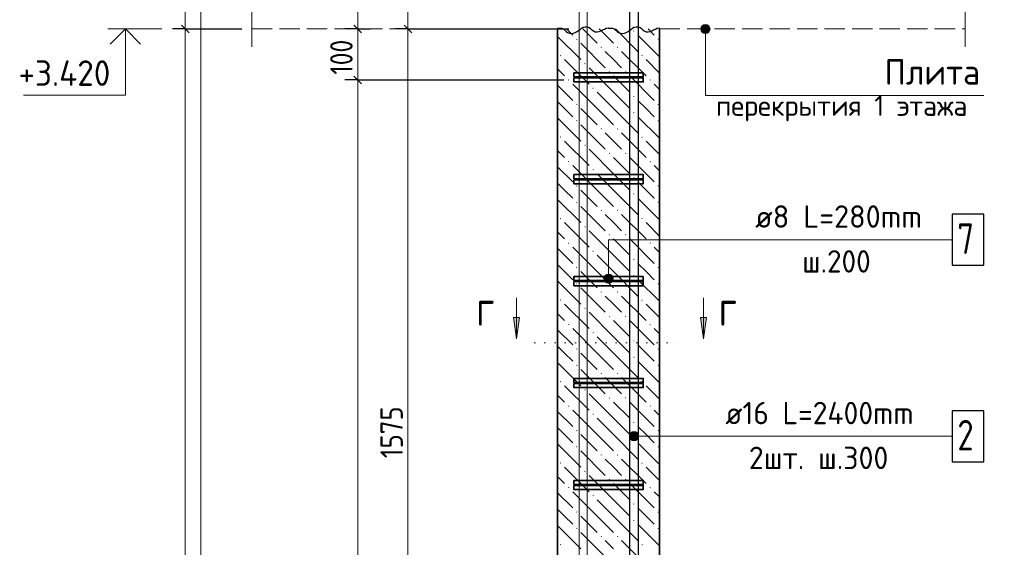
# Model space of a CAD drawing. Header units: millimetres. Extents: x 0 to 42000, y 0 to 29700.
# Tile 10 of 30: x 13247 to 22909, y 18945 to 24122. Entities that reach past the tile are written whole.
import ezdxf

# ---------------------------------------------------------------- set-up
doc = ezdxf.new("R2010")
doc.units = ezdxf.units.MM
doc.linetypes.add('______2', pattern=[270, 200, -70])
doc.linetypes.add('______9', pattern=[100, 0, -100])
for name, color, linetype, lineweight in [('S1 Продольная арматура', 52, 'Continuous', 25), ('S2 ДОП Продольная арматура', 52, 'Continuous', 25), ('Standard', 7, 'Continuous', 25), ('ЖБ Перекрытие верхний уровень', 7, 'Continuous', 18), ('Затяжка', 52, 'Continuous', 25), ('Позиционная метка диаметр_ шаг', 7, 'Continuous', 13), ('Позиционная метка линия выноска', 7, 'Continuous', 13), ('Примечания', 7, 'Continuous', 13), ('Узлы символ', 7, 'Continuous', 25), ('Хомут', 52, 'Continuous', 25)]:
    doc.layers.add(name, color=color, linetype=linetype, lineweight=lineweight)
doc.layers.add('ЖБ Пилон', color=7, linetype='______2', lineweight=13, true_color=0xa0a0a0)
doc.styles.add('ISOCPEUR', font='txt')

msp = doc.modelspace()

# ---------------------------------------------------------------- hatches: boundary and pattern name
at = {"layer": 'ЖБ Пилон', "linetype": 'Continuous', "lineweight": 18, "transparency": 33554687}
for points in [[(19267.5, 24010.8), (19274, 24017.3), (19280.5, 24010.8), (19274, 24004.3)], [(18707.5, 23930.8), (18714, 23937.3), (18720.5, 23930.8), (18714, 23924.3)], [(19507.5, 23930.8), (19514, 23937.3), (19520.5, 23930.8), (19514, 23924.3)], [(18547.5, 23770.8), (18554, 23777.3), (18560.5, 23770.8), (18554, 23764.3)], [(18947.5, 23850.8), (18954, 23857.3), (18960.5, 23850.8), (18954, 23844.3)], [(19107.5, 23850.8), (19114, 23857.3), (19120.5, 23850.8), (19114, 23844.3)], [(19347.5, 23770.8), (19354, 23777.3), (19360.5, 23770.8), (19354, 23764.3)], [(18787.5, 23690.8), (18794, 23697.3), (18800.5, 23690.8), (18794, 23684.3)], [(19027.5, 23610.8), (19034, 23617.3), (19040.5, 23610.8), (19034, 23604.3)], [(19187.5, 23610.8), (19194, 23617.3), (19200.5, 23610.8), (19194, 23604.3)], [(18627.5, 23530.8), (18634, 23537.3), (18640.5, 23530.8), (18634, 23524.3)], [(19427.5, 23530.8), (19434, 23537.3), (19440.5, 23530.8), (19434, 23524.3)], [(18867.5, 23450.8), (18874, 23457.3), (18880.5, 23450.8), (18874, 23444.3)], [(18707.5, 23290.8), (18714, 23297.3), (18720.5, 23290.8), (18714, 23284.3)], [(19267.5, 23370.8), (19274, 23377.3), (19280.5, 23370.8), (19274, 23364.3)], [(19507.5, 23290.8), (19514, 23297.3), (19520.5, 23290.8), (19514, 23284.3)], [(19267.5, 23210.8), (19274, 23217.3), (19280.5, 23210.8), (19274, 23204.3)], [(18707.5, 23130.8), (18714, 23137.3), (18720.5, 23130.8), (18714, 23124.3)], [(19507.5, 23130.8), (19514, 23137.3), (19520.5, 23130.8), (19514, 23124.3)], [(18947.5, 23050.8), (18954, 23057.3), (18960.5, 23050.8), (18954, 23044.3)], [(19107.5, 23050.8), (19114, 23057.3), (19120.5, 23050.8), (19114, 23044.3)], [(18547.5, 22970.8), (18554, 22977.3), (18560.5, 22970.8), (18554, 22964.3)], [(19347.5, 22970.8), (19354, 22977.3), (19360.5, 22970.8), (19354, 22964.3)], [(18787.5, 22890.8), (18794, 22897.3), (18800.5, 22890.8), (18794, 22884.3)], [(19027.5, 22810.8), (19034, 22817.3), (19040.5, 22810.8), (19034, 22804.3)], [(19187.5, 22810.8), (19194, 22817.3), (19200.5, 22810.8), (19194, 22804.3)], [(18627.5, 22730.8), (18634, 22737.3), (18640.5, 22730.8), (18634, 22724.3)], [(19427.5, 22730.8), (19434, 22737.3), (19440.5, 22730.8), (19434, 22724.3)], [(18867.5, 22650.8), (18874, 22657.3), (18880.5, 22650.8), (18874, 22644.3)], [(19267.5, 22570.8), (19274, 22577.3), (19280.5, 22570.8), (19274, 22564.3)], [(18707.5, 22490.8), (18714, 22497.3), (18720.5, 22490.8), (18714, 22484.3)], [(19507.5, 22490.8), (19514, 22497.3), (19520.5, 22490.8), (19514, 22484.3)], [(18707.5, 22330.8), (18714, 22337.3), (18720.5, 22330.8), (18714, 22324.3)], [(19267.5, 22410.8), (19274, 22417.3), (19280.5, 22410.8), (19274, 22404.3)], [(19507.5, 22330.8), (19514, 22337.3), (19520.5, 22330.8), (19514, 22324.3)], [(18947.5, 22250.8), (18954, 22257.3), (18960.5, 22250.8), (18954, 22244.3)], [(19107.5, 22250.8), (19114, 22257.3), (19120.5, 22250.8), (19114, 22244.3)], [(18547.5, 22170.8), (18554, 22177.3), (18560.5, 22170.8), (18554, 22164.3)], [(19347.5, 22170.8), (19354, 22177.3), (19360.5, 22170.8), (19354, 22164.3)], [(18787.5, 22090.8), (18794, 22097.3), (18800.5, 22090.8), (18794, 22084.3)], [(18627.5, 21930.8), (18634, 21937.3), (18640.5, 21930.8), (18634, 21924.3)], [(19027.5, 22010.8), (19034, 22017.3), (19040.5, 22010.8), (19034, 22004.3)], [(19187.5, 22010.8), (19194, 22017.3), (19200.5, 22010.8), (19194, 22004.3)], [(19427.5, 21930.8), (19434, 21937.3), (19440.5, 21930.8), (19434, 21924.3)], [(18867.5, 21850.8), (18874, 21857.3), (18880.5, 21850.8), (18874, 21844.3)], [(19267.5, 21770.8), (19274, 21777.3), (19280.5, 21770.8), (19274, 21764.3)], [(18707.5, 21690.8), (18714, 21697.3), (18720.5, 21690.8), (18714, 21684.3)], [(19507.5, 21690.8), (19514, 21697.3), (19520.5, 21690.8), (19514, 21684.3)], [(19267.5, 21610.8), (19274, 21617.3), (19280.5, 21610.8), (19274, 21604.3)], [(18707.5, 21530.8), (18714, 21537.3), (18720.5, 21530.8), (18714, 21524.3)], [(18947.5, 21450.8), (18954, 21457.3), (18960.5, 21450.8), (18954, 21444.3)], [(19107.5, 21450.8), (19114, 21457.3), (19120.5, 21450.8), (19114, 21444.3)], [(19507.5, 21530.8), (19514, 21537.3), (19520.5, 21530.8), (19514, 21524.3)], [(18547.5, 21370.8), (18554, 21377.3), (18560.5, 21370.8), (18554, 21364.3)], [(19347.5, 21370.8), (19354, 21377.3), (19360.5, 21370.8), (19354, 21364.3)], [(18787.5, 21290.8), (18794, 21297.3), (18800.5, 21290.8), (18794, 21284.3)], [(19027.5, 21210.8), (19034, 21217.3), (19040.5, 21210.8), (19034, 21204.3)], [(19187.5, 21210.8), (19194, 21217.3), (19200.5, 21210.8), (19194, 21204.3)], [(18627.5, 21130.8), (18634, 21137.3), (18640.5, 21130.8), (18634, 21124.3)], [(19427.5, 21130.8), (19434, 21137.3), (19440.5, 21130.8), (19434, 21124.3)], [(18867.5, 21050.8), (18874, 21057.3), (18880.5, 21050.8), (18874, 21044.3)], [(19267.5, 20970.8), (19274, 20977.3), (19280.5, 20970.8), (19274, 20964.3)], [(18707.5, 20890.8), (18714, 20897.3), (18720.5, 20890.8), (18714, 20884.3)], [(19507.5, 20890.8), (19514, 20897.3), (19520.5, 20890.8), (19514, 20884.3)], [(19267.5, 20810.8), (19274, 20817.3), (19280.5, 20810.8), (19274, 20804.3)], [(18707.5, 20730.8), (18714, 20737.3), (18720.5, 20730.8), (18714, 20724.3)], [(19507.5, 20730.8), (19514, 20737.3), (19520.5, 20730.8), (19514, 20724.3)], [(18947.5, 20650.8), (18954, 20657.3), (18960.5, 20650.8), (18954, 20644.3)], [(19107.5, 20650.8), (19114, 20657.3), (19120.5, 20650.8), (19114, 20644.3)], [(18547.5, 20570.8), (18554, 20577.3), (18560.5, 20570.8), (18554, 20564.3)], [(18787.5, 20490.8), (18794, 20497.3), (18800.5, 20490.8), (18794, 20484.3)], [(19347.5, 20570.8), (19354, 20577.3), (19360.5, 20570.8), (19354, 20564.3)], [(19027.5, 20410.8), (19034, 20417.3), (19040.5, 20410.8), (19034, 20404.3)], [(19187.5, 20410.8), (19194, 20417.3), (19200.5, 20410.8), (19194, 20404.3)], [(18627.5, 20330.8), (18634, 20337.3), (18640.5, 20330.8), (18634, 20324.3)], [(19427.5, 20330.8), (19434, 20337.3), (19440.5, 20330.8), (19434, 20324.3)], [(18867.5, 20250.8), (18874, 20257.3), (18880.5, 20250.8), (18874, 20244.3)], [(19267.5, 20170.8), (19274, 20177.3), (19280.5, 20170.8), (19274, 20164.3)], [(18707.5, 20090.8), (18714, 20097.3), (18720.5, 20090.8), (18714, 20084.3)], [(19267.5, 20010.8), (19274, 20017.3), (19280.5, 20010.8), (19274, 20004.3)], [(19507.5, 20090.8), (19514, 20097.3), (19520.5, 20090.8), (19514, 20084.3)], [(18707.5, 19930.8), (18714, 19937.3), (18720.5, 19930.8), (18714, 19924.3)], [(19507.5, 19930.8), (19514, 19937.3), (19520.5, 19930.8), (19514, 19924.3)], [(18947.5, 19850.8), (18954, 19857.3), (18960.5, 19850.8), (18954, 19844.3)], [(19107.5, 19850.8), (19114, 19857.3), (19120.5, 19850.8), (19114, 19844.3)], [(18547.5, 19770.8), (18554, 19777.3), (18560.5, 19770.8), (18554, 19764.3)], [(19347.5, 19770.8), (19354, 19777.3), (19360.5, 19770.8), (19354, 19764.3)], [(18787.5, 19690.8), (18794, 19697.3), (18800.5, 19690.8), (18794, 19684.3)], [(19027.5, 19610.8), (19034, 19617.3), (19040.5, 19610.8), (19034, 19604.3)], [(19187.5, 19610.8), (19194, 19617.3), (19200.5, 19610.8), (19194, 19604.3)], [(18627.5, 19530.8), (18634, 19537.3), (18640.5, 19530.8), (18634, 19524.3)], [(19427.5, 19530.8), (19434, 19537.3), (19440.5, 19530.8), (19434, 19524.3)], [(18867.5, 19450.8), (18874, 19457.3), (18880.5, 19450.8), (18874, 19444.3)], [(19267.5, 19370.8), (19274, 19377.3), (19280.5, 19370.8), (19274, 19364.3)], [(18707.5, 19290.8), (18714, 19297.3), (18720.5, 19290.8), (18714, 19284.3)], [(19507.5, 19290.8), (19514, 19297.3), (19520.5, 19290.8), (19514, 19284.3)], [(18707.5, 19130.8), (18714, 19137.3), (18720.5, 19130.8), (18714, 19124.3)], [(19267.5, 19210.8), (19274, 19217.3), (19280.5, 19210.8), (19274, 19204.3)], [(19507.5, 19130.8), (19514, 19137.3), (19520.5, 19130.8), (19514, 19124.3)], [(18947.5, 19050.8), (18954, 19057.3), (18960.5, 19050.8), (18954, 19044.3)], [(19107.5, 19050.8), (19114, 19057.3), (19120.5, 19050.8), (19114, 19044.3)], [(18547.5, 18970.8), (18554, 18977.3), (18560.5, 18970.8), (18554, 18964.3)], [(19347.5, 18970.8), (19354, 18977.3), (19360.5, 18970.8), (19354, 18964.3)]]:
    msp.add_hatch(color=7, dxfattribs=at).paths.add_polyline_path(points, flags=16)
at = {"layer": 'Позиционная метка линия выноска', "linetype": 'Continuous', "lineweight": 13, "transparency": 33554687}
for points in [[(19998.9, 24070.5), (19953.9, 24070.5), (19937.7, 24054.3)], [(19998.9, 24070.5), (19937.7, 24054.3), (20015.1, 24054.3)], [(19953.9, 24070.5), (19998.9, 24070.5), (19976.4, 24076.8)], [(20015.1, 24054.3), (19937.7, 24054.3), (19931.4, 24031.8)], [(20015.1, 24054.3), (19931.4, 24031.8), (20021.4, 24031.8)], [(20021.4, 24031.8), (19931.4, 24031.8), (19937.7, 24009.3)], [(20021.4, 24031.8), (19937.7, 24009.3), (20015.1, 24009.3)], [(20015.1, 24009.3), (19937.7, 24009.3), (19953.9, 23993.1)], [(20015.1, 24009.3), (19953.9, 23993.1), (19998.9, 23993.1)], [(19998.9, 23993.1), (19953.9, 23993.1), (19976.4, 23986.8)], [(19064.4, 21604.3), (18987, 21604.3), (18980.7, 21581.8)], [(19064.4, 21604.3), (18980.7, 21581.8), (19070.7, 21581.8)], [(19070.7, 21581.8), (18980.7, 21581.8), (18987, 21559.3)], [(19048.2, 21620.5), (19003.2, 21620.5), (18987, 21604.3)], [(19048.2, 21620.5), (18987, 21604.3), (19064.4, 21604.3)], [(19070.7, 21581.8), (18987, 21559.3), (19064.4, 21559.3)], [(19064.4, 21559.3), (18987, 21559.3), (19003.2, 21543.1)], [(19003.2, 21620.5), (19048.2, 21620.5), (19025.7, 21626.8)], [(19064.4, 21559.3), (19003.2, 21543.1), (19048.2, 21543.1)], [(19048.2, 21543.1), (19003.2, 21543.1), (19025.7, 21536.8)], [(19237, 20012.7), (19237, 20057.7), (19230.7, 20035.2)], [(19253.2, 19996.5), (19253.2, 20073.9), (19237, 20057.7)], [(19253.2, 19996.5), (19237, 20057.7), (19237, 20012.7)], [(19275.7, 19990.2), (19275.7, 20080.2), (19253.2, 20073.9)], [(19275.7, 19990.2), (19253.2, 20073.9), (19253.2, 19996.5)], [(19298.2, 19996.5), (19298.2, 20073.9), (19275.7, 20080.2)], [(19298.2, 19996.5), (19275.7, 20080.2), (19275.7, 19990.2)], [(19314.4, 20012.7), (19314.4, 20057.7), (19298.2, 20073.9)], [(19314.4, 20012.7), (19298.2, 20073.9), (19298.2, 19996.5)], [(19314.4, 20057.7), (19314.4, 20012.7), (19320.7, 20035.2)]]:
    msp.add_hatch(color=7, dxfattribs=at).paths.add_polyline_path(points)
at = {"layer": 'Узлы символ', "linetype": 'Continuous', "lineweight": 13, "transparency": 33554687}
for points in [[(18152.3, 21201.6), (18122.3, 20991.6), (18092.3, 21201.6)], [(19986.5, 21201.6), (19956.5, 20991.6), (19926.6, 21201.6)]]:
    msp.add_hatch(color=7, dxfattribs=at).paths.add_polyline_path(points, flags=16)

# ---------------------------------------------------------------- linework, layer by layer
at = {"layer": 'S1 Продольная арматура', "color": 7, "linetype": 'Continuous', "lineweight": 18, "transparency": 33554687}
for points in [[(19235.7, 6131.8), (19235.7, 24456.8), (19230.5, 24494.4), (19217.9, 24532.5), (19198.4, 24567.4), (19174.7, 24595.7), (19146.3, 24619.5), (19111.4, 24639), (19073.3, 24651.5), (19035.7, 24656.8), (15735.7, 24656.8), (15735.7, 24736.8), (19041.3, 24736.8), (19091.5, 24729.8), (19143.8, 24712.6), (19191.9, 24685.6), (19231.5, 24652.5), (19264.5, 24612.9), (19291.5, 24564.8), (19308.7, 24512.6), (19315.7, 24462.4), (19315.7, 6131.8), (19235.7, 6131.8)], [(19235.7, 6131.8), (19235.7, 24456.8), (19230.5, 24494.4), (19217.9, 24532.5), (19198.4, 24567.4), (19174.7, 24595.7), (19146.3, 24619.5), (19111.4, 24639), (19073.3, 24651.5), (19035.7, 24656.8), (15735.7, 24656.8), (15735.7, 24736.8), (19041.3, 24736.8), (19091.5, 24729.8), (19143.8, 24712.6), (19191.9, 24685.6), (19231.5, 24652.5), (19264.5, 24612.9), (19291.5, 24564.8), (19308.7, 24512.6), (19315.7, 24462.4), (19315.7, 6131.8), (19235.7, 6131.8)], [(19235.7, 6131.8), (19235.7, 24456.8), (19230.5, 24494.4), (19217.9, 24532.5), (19198.4, 24567.4), (19174.7, 24595.7), (19146.3, 24619.5), (19111.4, 24639), (19073.3, 24651.5), (19035.7, 24656.8), (15735.7, 24656.8), (15735.7, 24736.8), (19041.3, 24736.8), (19091.5, 24729.8), (19143.8, 24712.6), (19191.9, 24685.6), (19231.5, 24652.5), (19264.5, 24612.9), (19291.5, 24564.8), (19308.7, 24512.6), (19315.7, 24462.4), (19315.7, 6131.8), (19235.7, 6131.8)], [(19235.7, 6131.8), (19235.7, 24456.8), (19230.5, 24494.4), (19217.9, 24532.5), (19198.4, 24567.4), (19174.7, 24595.7), (19146.3, 24619.5), (19111.4, 24639), (19073.3, 24651.5), (19035.7, 24656.8), (15735.7, 24656.8), (15735.7, 24736.8), (19041.3, 24736.8), (19091.5, 24729.8), (19143.8, 24712.6), (19191.9, 24685.6), (19231.5, 24652.5), (19264.5, 24612.9), (19291.5, 24564.8), (19308.7, 24512.6), (19315.7, 24462.4), (19315.7, 6131.8), (19235.7, 6131.8)], [(19235.7, 6131.8), (19235.7, 24456.8), (19230.5, 24494.4), (19217.9, 24532.5), (19198.4, 24567.4), (19174.7, 24595.7), (19146.3, 24619.5), (19111.4, 24639), (19073.3, 24651.5), (19035.7, 24656.8), (15735.7, 24656.8), (15735.7, 24736.8), (19041.3, 24736.8), (19091.5, 24729.8), (19143.8, 24712.6), (19191.9, 24685.6), (19231.5, 24652.5), (19264.5, 24612.9), (19291.5, 24564.8), (19308.7, 24512.6), (19315.7, 24462.4), (19315.7, 6131.8), (19235.7, 6131.8)], [(19235.7, 6131.8), (19235.7, 24456.8), (19230.5, 24494.4), (19217.9, 24532.5), (19198.4, 24567.4), (19174.7, 24595.7), (19146.3, 24619.5), (19111.4, 24639), (19073.3, 24651.5), (19035.7, 24656.8), (15735.7, 24656.8), (15735.7, 24736.8), (19041.3, 24736.8), (19091.5, 24729.8), (19143.8, 24712.6), (19191.9, 24685.6), (19231.5, 24652.5), (19264.5, 24612.9), (19291.5, 24564.8), (19308.7, 24512.6), (19315.7, 24462.4), (19315.7, 6131.8), (19235.7, 6131.8)], [(18735.7, 6131.8), (18735.7, 24462.4), (18742.7, 24512.6), (18759.9, 24564.8), (18786.9, 24612.9), (18819.9, 24652.5), (18859.5, 24685.6), (18907.6, 24712.6), (18959.9, 24729.8), (19010.1, 24736.8), (22315.7, 24736.8), (22315.7, 24656.8), (19015.7, 24656.8), (18978.1, 24651.5), (18940, 24639), (18905.1, 24619.5), (18876.7, 24595.7), (18853, 24567.4), (18833.5, 24532.5), (18820.9, 24494.4), (18815.7, 24456.8), (18815.7, 6131.8), (18735.7, 6131.8)], [(18735.7, 6131.8), (18735.7, 24462.4), (18742.7, 24512.6), (18759.9, 24564.8), (18786.9, 24612.9), (18819.9, 24652.5), (18859.5, 24685.6), (18907.6, 24712.6), (18959.9, 24729.8), (19010.1, 24736.8), (22315.7, 24736.8), (22315.7, 24656.8), (19015.7, 24656.8), (18978.1, 24651.5), (18940, 24639), (18905.1, 24619.5), (18876.7, 24595.7), (18853, 24567.4), (18833.5, 24532.5), (18820.9, 24494.4), (18815.7, 24456.8), (18815.7, 6131.8), (18735.7, 6131.8)], [(18735.7, 6131.8), (18735.7, 24462.4), (18742.7, 24512.6), (18759.9, 24564.8), (18786.9, 24612.9), (18819.9, 24652.5), (18859.5, 24685.6), (18907.6, 24712.6), (18959.9, 24729.8), (19010.1, 24736.8), (22315.7, 24736.8), (22315.7, 24656.8), (19015.7, 24656.8), (18978.1, 24651.5), (18940, 24639), (18905.1, 24619.5), (18876.7, 24595.7), (18853, 24567.4), (18833.5, 24532.5), (18820.9, 24494.4), (18815.7, 24456.8), (18815.7, 6131.8), (18735.7, 6131.8)], [(18735.7, 6131.8), (18735.7, 24462.4), (18742.7, 24512.6), (18759.9, 24564.8), (18786.9, 24612.9), (18819.9, 24652.5), (18859.5, 24685.6), (18907.6, 24712.6), (18959.9, 24729.8), (19010.1, 24736.8), (22315.7, 24736.8), (22315.7, 24656.8), (19015.7, 24656.8), (18978.1, 24651.5), (18940, 24639), (18905.1, 24619.5), (18876.7, 24595.7), (18853, 24567.4), (18833.5, 24532.5), (18820.9, 24494.4), (18815.7, 24456.8), (18815.7, 6131.8), (18735.7, 6131.8)], [(18735.7, 6131.8), (18735.7, 24462.4), (18742.7, 24512.6), (18759.9, 24564.8), (18786.9, 24612.9), (18819.9, 24652.5), (18859.5, 24685.6), (18907.6, 24712.6), (18959.9, 24729.8), (19010.1, 24736.8), (22315.7, 24736.8), (22315.7, 24656.8), (19015.7, 24656.8), (18978.1, 24651.5), (18940, 24639), (18905.1, 24619.5), (18876.7, 24595.7), (18853, 24567.4), (18833.5, 24532.5), (18820.9, 24494.4), (18815.7, 24456.8), (18815.7, 6131.8), (18735.7, 6131.8)], [(18735.7, 6131.8), (18735.7, 24462.4), (18742.7, 24512.6), (18759.9, 24564.8), (18786.9, 24612.9), (18819.9, 24652.5), (18859.5, 24685.6), (18907.6, 24712.6), (18959.9, 24729.8), (19010.1, 24736.8), (22315.7, 24736.8), (22315.7, 24656.8), (19015.7, 24656.8), (18978.1, 24651.5), (18940, 24639), (18905.1, 24619.5), (18876.7, 24595.7), (18853, 24567.4), (18833.5, 24532.5), (18820.9, 24494.4), (18815.7, 24456.8), (18815.7, 6131.8), (18735.7, 6131.8)]]:
    msp.add_lwpolyline(points, dxfattribs=at)
at = {"layer": 'S2 ДОП Продольная арматура', "color": 28, "linetype": 'Continuous', "lineweight": 25, "true_color": 0x50140a, "transparency": 33554687}
msp.add_lwpolyline([(19235.7, 16156.8), (19235.7, 24462.4), (19242.7, 24512.6), (19259.9, 24564.8), (19286.9, 24612.9), (19319.9, 24652.5), (19359.5, 24685.6), (19407.6, 24712.6), (19459.9, 24729.8), (19510.1, 24736.8), (22565.7, 24736.8), (22565.7, 24656.8), (19515.7, 24656.8), (19478.1, 24651.5), (19440, 24639), (19405.1, 24619.5), (19376.7, 24595.7), (19353, 24567.4), (19333.5, 24532.5), (19320.9, 24494.4), (19315.7, 24456.8), (19315.7, 16156.8), (19235.7, 16156.8)], dxfattribs=at)
msp.add_lwpolyline([(19235.7, 16156.8), (19235.7, 24462.4), (19242.7, 24512.6), (19259.9, 24564.8), (19286.9, 24612.9), (19319.9, 24652.5), (19359.5, 24685.6), (19407.6, 24712.6), (19459.9, 24729.8), (19510.1, 24736.8), (22565.7, 24736.8), (22565.7, 24656.8), (19515.7, 24656.8), (19478.1, 24651.5), (19440, 24639), (19405.1, 24619.5), (19376.7, 24595.7), (19353, 24567.4), (19333.5, 24532.5), (19320.9, 24494.4), (19315.7, 24456.8), (19315.7, 16156.8), (19235.7, 16156.8)], dxfattribs=at)
msp.add_lwpolyline([(19235.7, 16156.8), (19235.7, 24462.4), (19242.7, 24512.6), (19259.9, 24564.8), (19286.9, 24612.9), (19319.9, 24652.5), (19359.5, 24685.6), (19407.6, 24712.6), (19459.9, 24729.8), (19510.1, 24736.8), (22565.7, 24736.8), (22565.7, 24656.8), (19515.7, 24656.8), (19478.1, 24651.5), (19440, 24639), (19405.1, 24619.5), (19376.7, 24595.7), (19353, 24567.4), (19333.5, 24532.5), (19320.9, 24494.4), (19315.7, 24456.8), (19315.7, 16156.8), (19235.7, 16156.8)], dxfattribs=at)
msp.add_lwpolyline([(19235.7, 16156.8), (19235.7, 24462.4), (19242.7, 24512.6), (19259.9, 24564.8), (19286.9, 24612.9), (19319.9, 24652.5), (19359.5, 24685.6), (19407.6, 24712.6), (19459.9, 24729.8), (19510.1, 24736.8), (22565.7, 24736.8), (22565.7, 24656.8), (19515.7, 24656.8), (19478.1, 24651.5), (19440, 24639), (19405.1, 24619.5), (19376.7, 24595.7), (19353, 24567.4), (19333.5, 24532.5), (19320.9, 24494.4), (19315.7, 24456.8), (19315.7, 16156.8), (19235.7, 16156.8)], dxfattribs=at)
at = {"layer": 'S2 ДОП Продольная арматура', "color": 7, "linetype": 'Continuous', "lineweight": 25, "transparency": 33554687}
msp.add_lwpolyline([(22398.7, 19785.2), (22708.7, 19785.2), (22708.7, 20285.2), (22398.7, 20285.2), (22398.7, 19785.2)], dxfattribs=at)
at = {"layer": 'Standard', "color": 7, "linetype": 'Continuous', "lineweight": 13, "transparency": 33554687}
for p, q in [((14870.8, 25031.8), (14870.8, 24031.8)), ((16563.8, 24031.8), (16563.8, 24656.8)), ((17056.8, 24031.8), (17056.8, 24656.8)), ((14640.1, 24031.8), (14110.1, 24031.8)), ((14870.8, 24031.8), (14870.8, 6131.8)), ((16563.8, 23531.8), (16563.8, 24031.8)), ((16563.8, 12531.8), (16563.8, 23531.8))]:
    msp.add_line(p, q, dxfattribs=at)
at = {"layer": 'Standard', "color": 7, "linetype": 'Continuous', "lineweight": 25, "transparency": 33554687}
for p, q in [((14833.3, 24069.3), (14908.3, 23994.3)), ((16601.3, 23994.3), (16526.3, 24069.3)), ((17094.3, 23994.3), (17019.3, 24069.3)), ((16601.3, 23494.3), (16526.3, 23569.3))]:
    msp.add_line(p, q, dxfattribs=at)
at = {"layer": 'Standard', "color": 7, "linetype": 'Continuous', "lineweight": -3, "transparency": 33554687}
for p, q in [((14870.8, 24031.8), (14745.8, 24031.8)), ((14870.8, 24031.8), (14995.8, 24031.8)), ((14870.8, 24031.8), (15425.7, 24031.8)), ((16563.8, 24031.8), (16438.8, 24031.8)), ((16563.8, 24031.8), (16688.8, 24031.8)), ((16563.8, 24031.8), (16566.7, 24031.8)), ((17056.8, 24031.8), (16931.8, 24031.8)), ((17056.8, 24031.8), (17181.8, 24031.8)), ((17056.8, 24031.8), (18635.7, 24031.8)), ((16563.8, 23531.8), (16438.8, 23531.8)), ((16563.8, 23531.8), (16688.8, 23531.8)), ((16563.8, 23531.8), (18585.7, 23531.8))]:
    msp.add_line(p, q, dxfattribs=at)
at = {"layer": 'Standard', "color": 254, "linetype": 'Continuous', "lineweight": 18, "true_color": 0xc4c4ff, "transparency": 33554687}
msp.add_lwpolyline([(23000, 25531.8), (15025.7, 25531.8), (15025.7, 3631.8)], dxfattribs=at)
at = {"layer": 'Standard', "color": 7, "linetype": 'Continuous', "lineweight": 13, "transparency": 33554687}
for points in [[(14284.4, 24031.8), (14284.4, 23381.8), (13284.4, 23381.8)], [(17056.8, 16156.8), (17056.8, 19771.1), (17056.8, 19771.1), (17056.8, 24031.8)]]:
    msp.add_lwpolyline(points, dxfattribs=at)
at = {"layer": 'Standard', "color": 7, "linetype": 'Continuous', "lineweight": 35, "transparency": 33554687}
msp.add_lwpolyline([(14432.9, 23883.3), (14284.4, 24031.8), (14135.9, 23883.3)], dxfattribs=at)
at = {"layer": 'ЖБ Перекрытие верхний уровень', "color": 7, "linetype": '______2', "lineweight": 18, "transparency": 33554687}
for p, q in [((15525.7, 24031.8), (18525.7, 24031.8)), ((19525.7, 24031.8), (22525.7, 24031.8))]:
    msp.add_line(p, q, dxfattribs=at)
at = {"layer": 'ЖБ Пилон', "color": 7, "linetype": 'Continuous', "lineweight": 35, "transparency": 33554687}
for p, q in [((18525.7, 24031.8), (18525.7, 6131.8)), ((19525.7, 6131.8), (19525.7, 24031.8))]:
    msp.add_line(p, q, dxfattribs=at)
at = {"layer": 'ЖБ Пилон', "color": 9, "linetype": 'Continuous', "lineweight": 18, "true_color": 0xc7c7c7, "transparency": 33554687}
for p, q in [((18674, 23970.8), (18613, 24031.8)), ((18773, 24031.8), (18914, 23890.8)), ((18933, 24031.8), (19074, 23890.8)), ((19093, 24031.8), (19314, 23810.8)), ((19314, 23970.8), (19525.7, 23759.1)), ((19474, 23970.8), (19413, 24031.8)), ((18525.7, 23959.1), (18754, 23730.8)), ((18754, 23890.8), (18994, 23650.8)), ((19074, 23730.8), (18994, 23810.8)), ((19154, 23810.8), (19394, 23570.8)), ((18594, 23730.8), (18834, 23490.8)), ((19154, 23650.8), (19074, 23730.8)), ((19394, 23730.8), (19525.7, 23599.1)), ((18525.7, 23639.1), (18594, 23570.8)), ((19074, 23410.8), (18834, 23650.8)), ((18914, 23250.8), (18674, 23490.8)), ((19074, 23570.8), (19234, 23410.8)), ((19234, 23570.8), (19474, 23330.8)), ((19525.7, 23439.1), (19474, 23490.8)), ((18525.7, 23479.1), (18674, 23330.8)), ((18914, 23410.8), (19074, 23250.8)), ((19074, 23410.8), (19234, 23250.8)), ((18594, 23250.8), (18525.7, 23319.1)), ((19394, 23250.8), (19314, 23330.8)), ((18674, 23170.8), (18594, 23250.8)), ((18754, 23250.8), (18914, 23090.8)), ((18914, 23250.8), (19074, 23090.8)), ((19074, 23250.8), (19314, 23010.8)), ((19474, 23170.8), (19394, 23250.8)), ((18525.7, 23159.1), (18754, 22930.8)), ((19314, 23170.8), (19525.7, 22959.1)), ((18754, 23090.8), (18994, 22850.8)), ((19074, 22930.8), (18994, 23010.8)), ((19154, 23010.8), (19394, 22770.8)), ((18594, 22930.8), (18834, 22690.8)), ((19154, 22850.8), (19074, 22930.8)), ((19394, 22930.8), (19525.7, 22799.1)), ((18525.7, 22839.1), (18594, 22770.8)), ((19074, 22610.8), (18834, 22850.8)), ((19074, 22770.8), (19234, 22610.8)), ((19234, 22770.8), (19474, 22530.8)), ((18525.7, 22679.1), (18674, 22530.8)), ((18914, 22450.8), (18674, 22690.8)), ((18914, 22610.8), (19074, 22450.8)), ((19074, 22610.8), (19234, 22450.8)), ((19525.7, 22639.1), (19474, 22690.8)), ((18594, 22450.8), (18525.7, 22519.1)), ((19394, 22450.8), (19314, 22530.8)), ((18674, 22370.8), (18594, 22450.8)), ((18754, 22450.8), (18914, 22290.8)), ((18914, 22450.8), (19074, 22290.8)), ((19074, 22450.8), (19314, 22210.8)), ((19474, 22370.8), (19394, 22450.8)), ((18525.7, 22359.1), (18754, 22130.8)), ((19314, 22370.8), (19525.7, 22159.1)), ((18754, 22290.8), (18994, 22050.8)), ((18594, 22130.8), (18834, 21890.8)), ((19074, 22130.8), (18994, 22210.8)), ((19154, 22050.8), (19074, 22130.8)), ((19154, 22210.8), (19394, 21970.8)), ((19394, 22130.8), (19525.7, 21999.1)), ((18525.7, 22039.1), (18594, 21970.8)), ((19074, 21810.8), (18834, 22050.8)), ((19074, 21970.8), (19234, 21810.8)), ((19234, 21970.8), (19474, 21730.8)), ((18525.7, 21879.1), (18674, 21730.8)), ((18914, 21650.8), (18674, 21890.8)), ((19525.7, 21839.1), (19474, 21890.8)), ((18914, 21810.8), (19074, 21650.8)), ((19074, 21810.8), (19234, 21650.8)), ((18594, 21650.8), (18525.7, 21719.1)), ((18674, 21570.8), (18594, 21650.8)), ((18754, 21650.8), (18914, 21490.8)), ((18914, 21650.8), (19074, 21490.8)), ((19074, 21650.8), (19314, 21410.8)), ((19394, 21650.8), (19314, 21730.8)), ((19474, 21570.8), (19394, 21650.8)), ((18525.7, 21559.1), (18754, 21330.8)), ((19314, 21570.8), (19525.7, 21359.1)), ((18754, 21490.8), (18994, 21250.8)), ((19074, 21330.8), (18994, 21410.8)), ((19154, 21410.8), (19394, 21170.8)), ((18594, 21330.8), (18834, 21090.8)), ((19154, 21250.8), (19074, 21330.8)), ((19394, 21330.8), (19525.7, 21199.1)), ((18525.7, 21239.1), (18594, 21170.8)), ((19074, 21010.8), (18834, 21250.8)), ((19074, 21170.8), (19234, 21010.8)), ((19234, 21170.8), (19474, 20930.8)), ((18525.7, 21079.1), (18674, 20930.8)), ((18914, 20850.8), (18674, 21090.8)), ((19525.7, 21039.1), (19474, 21090.8)), ((18914, 21010.8), (19074, 20850.8)), ((19074, 21010.8), (19234, 20850.8)), ((18594, 20850.8), (18525.7, 20919.1)), ((19394, 20850.8), (19314, 20930.8)), ((18674, 20770.8), (18594, 20850.8)), ((18754, 20850.8), (18914, 20690.8)), ((18914, 20850.8), (19074, 20690.8)), ((19074, 20850.8), (19314, 20610.8)), ((19474, 20770.8), (19394, 20850.8)), ((18525.7, 20759.1), (18754, 20530.8)), ((18754, 20690.8), (18994, 20450.8)), ((19314, 20770.8), (19525.7, 20559.1)), ((19074, 20530.8), (18994, 20610.8)), ((19154, 20610.8), (19394, 20370.8)), ((18594, 20530.8), (18834, 20290.8)), ((19154, 20450.8), (19074, 20530.8)), ((19394, 20530.8), (19525.7, 20399.1)), ((18525.7, 20439.1), (18594, 20370.8)), ((19074, 20210.8), (18834, 20450.8)), ((19074, 20370.8), (19234, 20210.8)), ((19234, 20370.8), (19474, 20130.8)), ((18525.7, 20279.1), (18674, 20130.8)), ((18914, 20050.8), (18674, 20290.8)), ((18914, 20210.8), (19074, 20050.8)), ((19074, 20210.8), (19234, 20050.8)), ((19525.7, 20239.1), (19474, 20290.8)), ((18594, 20050.8), (18525.7, 20119.1)), ((19394, 20050.8), (19314, 20130.8)), ((18674, 19970.8), (18594, 20050.8)), ((18754, 20050.8), (18914, 19890.8)), ((18914, 20050.8), (19074, 19890.8)), ((19074, 20050.8), (19314, 19810.8)), ((19474, 19970.8), (19394, 20050.8)), ((18525.7, 19959.1), (18754, 19730.8)), ((19314, 19970.8), (19525.7, 19759.1)), ((18754, 19890.8), (18994, 19650.8)), ((19074, 19730.8), (18994, 19810.8)), ((19154, 19810.8), (19394, 19570.8)), ((18594, 19730.8), (18834, 19490.8)), ((19154, 19650.8), (19074, 19730.8)), ((19394, 19730.8), (19525.7, 19599.1)), ((18525.7, 19639.1), (18594, 19570.8)), ((19074, 19410.8), (18834, 19650.8)), ((19074, 19570.8), (19234, 19410.8)), ((19234, 19570.8), (19474, 19330.8)), ((18525.7, 19479.1), (18674, 19330.8)), ((18914, 19250.8), (18674, 19490.8)), ((19525.7, 19439.1), (19474, 19490.8)), ((18914, 19410.8), (19074, 19250.8)), ((19074, 19410.8), (19234, 19250.8)), ((19394, 19250.8), (19314, 19330.8)), ((18594, 19250.8), (18525.7, 19319.1)), ((18674, 19170.8), (18594, 19250.8)), ((18754, 19250.8), (18914, 19090.8)), ((18914, 19250.8), (19074, 19090.8)), ((19074, 19250.8), (19314, 19010.8)), ((19474, 19170.8), (19394, 19250.8)), ((18525.7, 19159.1), (18754, 18930.8)), ((19314, 19170.8), (19525.7, 18959.1)), ((18754, 19090.8), (18994, 18850.8)), ((19074, 18930.8), (18994, 19010.8)), ((19154, 19010.8), (19394, 18770.8))]:
    msp.add_line(p, q, dxfattribs=at)
at = {"layer": 'Затяжка', "color": 7, "linetype": 'Continuous', "lineweight": 35, "transparency": 33554687}
for points in [[(18685.7, 23601.8), (19365.7, 23601.8), (19365.7, 23561.8), (18685.7, 23561.8), (18685.7, 23601.8)], [(18685.7, 23601.8), (19365.7, 23601.8), (19365.7, 23561.8), (18685.7, 23561.8), (18685.7, 23601.8)], [(18685.7, 22601.8), (19365.7, 22601.8), (19365.7, 22561.8), (18685.7, 22561.8), (18685.7, 22601.8)], [(18685.7, 22601.8), (19365.7, 22601.8), (19365.7, 22561.8), (18685.7, 22561.8), (18685.7, 22601.8)], [(18685.7, 21601.8), (19365.7, 21601.8), (19365.7, 21561.8), (18685.7, 21561.8), (18685.7, 21601.8)], [(18685.7, 21601.8), (19365.7, 21601.8), (19365.7, 21561.8), (18685.7, 21561.8), (18685.7, 21601.8)], [(18685.7, 20601.8), (19365.7, 20601.8), (19365.7, 20561.8), (18685.7, 20561.8), (18685.7, 20601.8)], [(18685.7, 20601.8), (19365.7, 20601.8), (19365.7, 20561.8), (18685.7, 20561.8), (18685.7, 20601.8)], [(18685.7, 19601.8), (19365.7, 19601.8), (19365.7, 19561.8), (18685.7, 19561.8), (18685.7, 19601.8)], [(18685.7, 19601.8), (19365.7, 19601.8), (19365.7, 19561.8), (18685.7, 19561.8), (18685.7, 19601.8)]]:
    msp.add_lwpolyline(points, dxfattribs=at)
at = {"layer": 'Затяжка', "color": 7, "linetype": 'Continuous', "lineweight": 25, "transparency": 33554687}
msp.add_lwpolyline([(22398.7, 21713.5), (22708.7, 21713.5), (22708.7, 22213.5), (22398.7, 22213.5), (22398.7, 21713.5)], dxfattribs=at)
at = {"layer": 'Позиционная метка линия выноска', "color": 7, "linetype": 'Continuous', "lineweight": 13, "transparency": 33554687}
for p, q in [((19976.4, 24076.8), (19976.4, 24076.8)), ((19931.4, 24031.8), (19931.4, 24031.8)), ((19976.4, 23986.8), (19976.4, 23986.8)), ((20021.4, 24031.8), (20021.4, 24031.8)), ((18980.7, 21581.8), (18980.7, 21581.8)), ((19025.7, 21626.8), (19025.7, 21626.8)), ((19070.7, 21581.8), (19070.7, 21581.8)), ((19025.7, 21536.8), (19025.7, 21536.8)), ((19230.7, 20035.2), (19230.7, 20035.2)), ((19275.7, 20080.2), (19275.7, 20080.2)), ((22398.7, 20035.2), (19275.7, 20035.2)), ((19320.7, 20035.2), (19320.7, 20035.2)), ((19275.7, 19990.2), (19275.7, 19990.2))]:
    msp.add_line(p, q, dxfattribs=at)
for points in [[(19976.4, 24031.8), (19976.4, 23379.6), (22708.7, 23379.6)], [(22398.7, 21963.5), (19025.7, 21963.5), (19025.7, 21581.8)]]:
    msp.add_lwpolyline(points, dxfattribs=at)
for centre in [(19976.4, 24031.8), (19025.7, 21581.8), (19275.7, 20035.2)]:
    msp.add_circle(centre, 45, dxfattribs=at)
at = {"layer": 'Примечания', "color": 7, "linetype": 'Continuous', "lineweight": 13, "transparency": 33554687}
for p, q in [((15525.7, 24491.3), (15525.7, 23856.8)), ((22525.7, 24491.3), (22525.7, 23856.8)), ((15525.7, 23856.8), (15525.7, 23856.8)), ((22525.7, 23856.8), (22525.7, 23856.8))]:
    msp.add_line(p, q, dxfattribs=at)
at = {"layer": 'Примечания', "color": 7, "linetype": 'Continuous', "lineweight": 25, "transparency": 33554687}
msp.add_line((19525.7, 24040.5), (19525.7, 24040.5), dxfattribs=at)
for points in [[(18525.7, 24040.5), (18544.2, 24040.8), (18564.2, 24037.9), (18582.2, 24031.3), (18596.7, 24020.4), (18609.2, 24007.4), (18623.7, 23996.5), (18642.2, 23989.9), (18661.7, 23986.1), (18681.2, 23990.4), (18699.2, 23997.5), (18716.7, 24005.5), (18731.7, 24016.2), (18745.7, 24027.7), (18759.7, 24039.1), (18776.7, 24048.1), (18795.7, 24052.9), (18815.7, 24052.2), (18835.2, 24046.9), (18849.7, 24036.2), (18862.7, 24023.7), (18876.7, 24012.3), (18893.7, 24003.8), (18913.7, 24001.9), (18933.2, 24006.7), (18950.7, 24014.3), (18967.7, 24022.8), (18985.2, 24031.1), (19002.2, 24039.1), (19021.7, 24042.9), (19025.7, 24043.3)], [(19025.7, 24040.5), (19044.2, 24040.8), (19064.2, 24037.9), (19082.2, 24031.3), (19096.7, 24020.4), (19109.2, 24007.4), (19123.7, 23996.5), (19142.2, 23989.9), (19161.7, 23986.1), (19181.2, 23990.4), (19199.2, 23997.5), (19216.7, 24005.5), (19231.7, 24016.2), (19245.7, 24027.7), (19259.7, 24039.1), (19276.7, 24048.1), (19295.7, 24052.9), (19315.7, 24052.2), (19335.2, 24046.9), (19349.7, 24036.2), (19362.7, 24023.7), (19376.7, 24012.3), (19393.7, 24003.8), (19413.7, 24001.9), (19433.2, 24006.7), (19450.7, 24014.3), (19467.7, 24022.8), (19485.2, 24031.1), (19502.2, 24039.1), (19521.7, 24042.9), (19525.7, 24043.3)]]:
    msp.add_lwpolyline(points, dxfattribs=at)
at = {"layer": 'Узлы символ', "color": 7, "linetype": 'Continuous', "lineweight": 13, "transparency": 33554687}
for p, q in [((18122.3, 20991.6), (18122.3, 21391.6)), ((19956.5, 20991.6), (19956.5, 21391.6)), ((18122.3, 20991.6), (18092.3, 21201.6)), ((18092.3, 21201.6), (18152.3, 21201.6)), ((18122.3, 21201.6), (18122.3, 21216.6)), ((18152.3, 21201.6), (18122.3, 20991.6)), ((19956.5, 20991.6), (19926.6, 21201.6)), ((19926.6, 21201.6), (19986.5, 21201.6)), ((19956.5, 21201.6), (19956.5, 21216.6)), ((19986.5, 21201.6), (19956.5, 20991.6)), ((18122.3, 20991.6), (18122.3, 20991.6)), ((18122.3, 20991.6), (18122.3, 20991.6)), ((18122.3, 20991.6), (18122.3, 20991.6)), ((19956.5, 20991.6), (19956.5, 20991.6)), ((19956.5, 20991.6), (19956.5, 20991.6)), ((19956.5, 20991.6), (19956.5, 20991.6))]:
    msp.add_line(p, q, dxfattribs=at)
at = {"layer": 'Узлы символ', "color": 7, "linetype": '______9', "lineweight": 13, "transparency": 33554687}
msp.add_line((18300.7, 20953), (19750.7, 20953), dxfattribs=at)
at = {"layer": 'Хомут', "color": 7, "linetype": 'Continuous', "lineweight": 35, "transparency": 33554687}
for points in [[(18685.7, 23551.8), (19365.7, 23551.8), (19365.7, 23511.8), (18685.7, 23511.8), (18685.7, 23551.8)], [(18685.7, 23551.8), (19365.7, 23551.8), (19365.7, 23511.8), (18685.7, 23511.8), (18685.7, 23551.8)], [(18685.7, 22551.8), (19365.7, 22551.8), (19365.7, 22511.8), (18685.7, 22511.8), (18685.7, 22551.8)], [(18685.7, 22551.8), (19365.7, 22551.8), (19365.7, 22511.8), (18685.7, 22511.8), (18685.7, 22551.8)], [(18685.7, 21551.8), (19365.7, 21551.8), (19365.7, 21511.8), (18685.7, 21511.8), (18685.7, 21551.8)], [(18685.7, 21551.8), (19365.7, 21551.8), (19365.7, 21511.8), (18685.7, 21511.8), (18685.7, 21551.8)], [(18685.7, 20551.8), (19365.7, 20551.8), (19365.7, 20511.8), (18685.7, 20511.8), (18685.7, 20551.8)], [(18685.7, 20551.8), (19365.7, 20551.8), (19365.7, 20511.8), (18685.7, 20511.8), (18685.7, 20551.8)], [(18685.7, 19551.8), (19365.7, 19551.8), (19365.7, 19511.8), (18685.7, 19511.8), (18685.7, 19551.8)], [(18685.7, 19551.8), (19365.7, 19551.8), (19365.7, 19511.8), (18685.7, 19511.8), (18685.7, 19551.8)]]:
    msp.add_lwpolyline(points, dxfattribs=at)

# ---------------------------------------------------------------- texts
at = {"layer": 'S2 ДОП Продольная арматура', "color": 7, "linetype": 'Continuous', "lineweight": 13, "transparency": 33554687, "attachment_point": 7, "style": 'ISOCPEUR'}
for s, insert, char_height, width in [('\\W0.96;ø16 L=2400mm ', (20171.7, 20152.6), 220, 2172.611), ('\\W0.78;2', (22448.7, 19895.2), 300, 326.407), ('\\W0.97;2шт. ш.300 ', (20402.7, 19712.6), 220, 1712.318)]:
    msp.add_mtext(s, dxfattribs=dict(at, insert=insert, char_height=char_height, width=width))
at = {"layer": 'Standard', "color": 7, "linetype": 'Continuous', "lineweight": 25, "transparency": 33554687, "char_height": 220, "attachment_point": 7, "rotation": 90, "style": 'ISOCPEUR'}
for s, insert, width in [('\\W0.83;100', (16513.8, 23583.8), 508.571), ('\\W0.87;1575', (17006.8, 19819.3), 666.903)]:
    msp.add_mtext(s, dxfattribs=dict(at, insert=insert, width=width))
at = {"layer": 'Standard', "color": 7, "linetype": 'Continuous', "lineweight": 25, "transparency": 33554687, "insert": (13234.4, 23473.4), "char_height": 250, "width": 1093.074, "attachment_point": 7, "style": 'ISOCPEUR'}
msp.add_mtext('\\W0.95;+3.420', dxfattribs=at)
at = {"layer": 'Затяжка', "color": 7, "linetype": 'Continuous', "lineweight": 13, "transparency": 33554687, "attachment_point": 7, "style": 'ISOCPEUR'}
for s, insert, char_height, width in [('\\W0.98;ø8 L=280mm ', (20464.7, 22080.9), 220, 1888.528), ('\\W0.78;7', (22448.7, 21823.5), 300, 326.407), ('\\W0.95;ш.200 ', (20926.7, 21640.9), 220, 962.129)]:
    msp.add_mtext(s, dxfattribs=dict(at, insert=insert, char_height=char_height, width=width))
at = {"layer": 'Позиционная метка диаметр_ шаг', "color": 7, "linetype": 'Continuous', "lineweight": 25, "transparency": 33554687, "attachment_point": 7, "style": 'ISOCPEUR'}
for s, insert, char_height, width in [('\\W0.95;Плита', (21733.7, 23484.7), 250, 1093.327), ('\\W0.97;перекрытия 1 этажа', (20079.6, 23124.7), 200, 2715.728)]:
    msp.add_mtext(s, dxfattribs=dict(at, insert=insert, char_height=char_height, width=width))
at = {"layer": 'Узлы символ', "color": 7, "linetype": 'Continuous', "lineweight": 35, "transparency": 33554687, "char_height": 350, "width": 380.8, "attachment_point": 7, "style": 'ISOCPEUR'}
for insert in [(17727.3, 21119.9), (20106.5, 21119.9)]:
    msp.add_mtext('\\W0.78;г', dxfattribs=dict(at, insert=insert))

doc.saveas('drawing.dxf')
